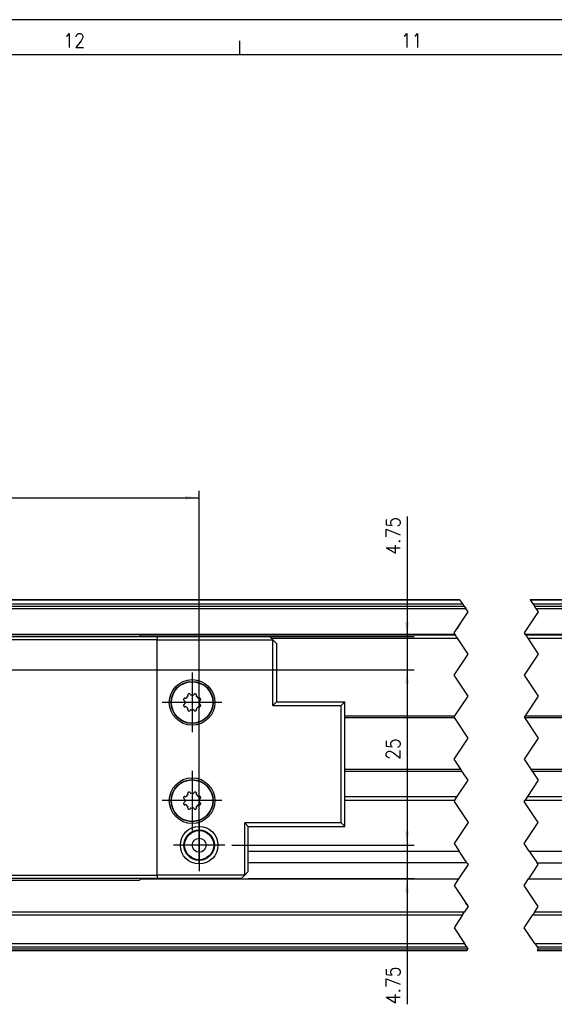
# Model space of a CAD drawing. Header units: inches. Extents: x -381 to 19228, y -418 to 176.
# Tile 8 of 37: x -105 to -29, y 35 to 176. Entities that reach past the tile are written whole.
import ezdxf

# ---------------------------------------------------------------- set-up
doc = ezdxf.new("R2010")
doc.units = ezdxf.units.IN
doc.linetypes.add('DOT_CENTER', pattern=[14, 12, -1, 0, -1])
doc.layers.add('1', color=7, linetype='Continuous')
doc.styles.add('CONVERTER_12', font='txt.shx', dxfattribs={"width": 0.9})
doc.dimstyles.new('ME10_DIM_36', dxfattribs={"dimtxt": 2, "dimasz": 2, "dimexe": 1, "dimexo": 1, "dimgap": 1, "dimtad": 1, "dimdsep": 46, "dimtxsty": 'CONVERTER_12', "dimsah": 1, "dimcen": 0.09, "dimclrd": 2, "dimclre": 2, "dimclrt": 2, "dimadec": 0, "dimazin": 0, "dimtfac": 1, "dimtdec": 4, "dimtix": 1, "dimtmove": 0, "dimatfit": 3, "dimfxl": 1, "dimtolj": 1, "dimtzin": 0, "dimarcsym": 0})
doc.dimstyles.new('ME10_DIM_37', dxfattribs={"dimtxt": 2, "dimasz": 2, "dimexe": 1, "dimexo": 1, "dimgap": 1, "dimtad": 1, "dimdsep": 46, "dimtxsty": 'CONVERTER_12', "dimsah": 1, "dimcen": 0.09, "dimclrd": 2, "dimclre": 2, "dimclrt": 2, "dimadec": 0, "dimazin": 0, "dimtfac": 1, "dimtdec": 4, "dimtix": 1, "dimtmove": 0, "dimatfit": 3, "dimfxl": 1, "dimtolj": 1, "dimtzin": 0, "dimarcsym": 0})
doc.dimstyles.new('ME10_DIM_38', dxfattribs={"dimtxt": 2, "dimasz": 2, "dimexe": 1, "dimexo": 1, "dimgap": 1, "dimtad": 1, "dimdsep": 46, "dimtxsty": 'CONVERTER_12', "dimsah": 1, "dimcen": 0.09, "dimclrd": 2, "dimclre": 2, "dimclrt": 2, "dimadec": 0, "dimazin": 0, "dimtfac": 1, "dimtdec": 4, "dimtix": 1, "dimtmove": 0, "dimatfit": 3, "dimfxl": 1, "dimtolj": 1, "dimtzin": 0, "dimarcsym": 0})
doc.dimstyles.new('ME10_DIM_39', dxfattribs={"dimtxt": 2, "dimasz": 2, "dimexe": 1, "dimexo": 1, "dimgap": 1, "dimtad": 1, "dimdsep": 46, "dimtxsty": 'CONVERTER_12', "dimsah": 1, "dimcen": 0.09, "dimclrd": 2, "dimclre": 2, "dimclrt": 2, "dimadec": 0, "dimazin": 0, "dimtfac": 1, "dimtdec": 4, "dimtix": 1, "dimtmove": 0, "dimatfit": 3, "dimfxl": 1, "dimtolj": 1, "dimtzin": 0, "dimarcsym": 0})

# ---------------------------------------------------------------- blocks, each defined once
blk = doc.blocks.new('CABEZA__75', base_point=(-162.2405752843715, 52.97385732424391))
at = {"color": 7, "linetype": 'Continuous'}
for p, q in [((-149.239498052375, 87.72385732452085), (-85.24057528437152, 87.72385732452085)), ((-85.24057528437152, 87.22385732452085), (-149.239498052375, 87.22385732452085)), ((-87.73842082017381, 87.97385732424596), (-106.7384208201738, 87.97385732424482)), ((-87.48842082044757, 87.72385732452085), (-87.73842082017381, 87.97385732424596)), ((-85.24057528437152, 87.72385732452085), (-85.24057528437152, 87.22385732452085)), ((-85.24057528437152, 87.72385732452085), (-69.23773089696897, 87.72385732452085)), ((-85.24057528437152, 87.22385732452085), (-68.73773089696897, 87.22385732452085)), ((-85.24057528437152, 53.72385732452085), (-85.24057528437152, 87.22385732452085)), ((-69.23773089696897, 87.72385732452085), (-68.73773089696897, 87.22385732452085)), ((-68.23773089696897, 86.72385732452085), (-68.73773089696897, 87.22385732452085)), ((-68.73773089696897, 77.90670171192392), (-68.73773089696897, 87.22385732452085)), ((-68.23773089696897, 86.72385732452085), (-68.23773089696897, 78.40670171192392)), ((-81.46207194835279, 78.75583706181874), (-81.46280437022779, 78.73932705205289)), ((-81.46280437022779, 78.73932705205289), (-81.46133952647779, 78.71712551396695)), ((-81.45276480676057, 78.79353440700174), (-81.46207194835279, 78.75583706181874)), ((-81.46133952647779, 78.71712551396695), (-81.45523601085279, 78.69207058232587)), ((-81.45523601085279, 78.69207058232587), (-81.45157390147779, 78.68193874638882)), ((-81.45157390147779, 78.68193874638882), (-81.44498210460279, 78.66846523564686)), ((-81.44498210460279, 78.66846523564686), (-81.3934917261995, 78.61283218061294)), ((-81.41641765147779, 78.87310085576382), (-81.4298345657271, 78.84889290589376)), ((-81.39867835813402, 78.89437789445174), (-81.41641765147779, 78.87310085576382)), ((-81.36881022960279, 78.91751919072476), (-81.39867835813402, 78.89437789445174)), ((-81.30902882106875, 78.55902337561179), (-81.3934917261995, 78.61283218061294)), ((-81.35001140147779, 78.92688808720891), (-81.36881022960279, 78.91751919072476)), ((-81.33438640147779, 78.93241176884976), (-81.35001140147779, 78.92688808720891)), ((-81.26014639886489, 78.93475627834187), (-81.33438640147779, 78.93241176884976)), ((-81.26014639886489, 78.93475627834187), (-81.16237353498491, 78.91308055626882)), ((-81.16237353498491, 78.91308055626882), (-81.0905572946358, 78.94032352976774)), ((-80.85704148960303, 79.17383933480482), (-80.82999187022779, 79.21422634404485)), ((-80.84854655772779, 79.41925869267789), (-80.8514742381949, 79.34342843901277)), ((-80.82979851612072, 79.24565557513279), (-80.8514742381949, 79.34342843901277)), ((-80.83902507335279, 79.44312343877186), (-80.84854655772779, 79.41925869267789)), ((-80.82559733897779, 79.4650808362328), (-80.83902507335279, 79.44312343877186)), ((-80.82999187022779, 79.21422634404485), (-80.82813923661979, 79.23050480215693)), ((-80.82813923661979, 79.23050480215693), (-80.82979851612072, 79.24565557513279)), ((-80.81119304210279, 79.48195705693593), (-80.82559733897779, 79.4650808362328)), ((-80.79874187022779, 79.49297390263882), (-80.81119304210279, 79.48195705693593)), ((-80.76561086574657, 79.5131166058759), (-80.79874187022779, 79.49297390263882)), ((-80.68350749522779, 79.54363308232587), (-80.71025236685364, 79.53604684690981)), ((-80.65605885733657, 79.54617882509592), (-80.68350749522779, 79.54363308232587)), ((-80.61856608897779, 79.5414205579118), (-80.65605885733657, 79.54617882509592)), ((-80.59879069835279, 79.53476772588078), (-80.61856608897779, 79.5414205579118)), ((-80.58365397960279, 79.52753505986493), (-80.59879069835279, 79.53476772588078)), ((-80.52955014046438, 79.47677376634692), (-80.58365397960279, 79.52753505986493)), ((-80.52955014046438, 79.47677376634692), (-80.47574133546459, 79.39231086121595)), ((-80.47574133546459, 79.39231086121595), (-80.40569589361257, 79.36079280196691)), ((-80.07545467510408, 79.36079280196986), (-80.00540923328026, 79.39231086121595)), ((-80.00540923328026, 79.39231086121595), (-79.95160042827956, 79.47677376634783)), ((-79.89590983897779, 79.52837429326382), (-79.95160042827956, 79.47677376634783)), ((-79.88248210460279, 79.53475246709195), (-79.89590983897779, 79.52837429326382)), ((-79.87247233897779, 79.5385366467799), (-79.88248210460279, 79.53475246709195)), ((-79.84732585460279, 79.54451809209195), (-79.87247233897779, 79.5385366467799)), ((-79.82510905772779, 79.54618130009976), (-79.84732585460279, 79.54451809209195)), ((-79.80850749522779, 79.54526577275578), (-79.82510905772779, 79.54618130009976)), ((-79.77089820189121, 79.53604684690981), (-79.80850749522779, 79.54526577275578)), ((-79.69131999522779, 79.49964199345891), (-79.71553970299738, 79.5131166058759)), ((-79.67005471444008, 79.4819603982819), (-79.69131999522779, 79.49964199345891)), ((-79.64688640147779, 79.45209560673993), (-79.67005471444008, 79.4819603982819)), ((-79.65135205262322, 79.24565557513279), (-79.65301133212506, 79.23050480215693)), ((-79.65301133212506, 79.23050480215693), (-79.65103679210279, 79.21422634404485)), ((-79.62967633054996, 79.34342843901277), (-79.65135205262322, 79.24565557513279)), ((-79.65103679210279, 79.21422634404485), (-79.62410907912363, 79.17383933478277)), ((-79.63760905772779, 79.43332729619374), (-79.64688640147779, 79.45209560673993)), ((-79.63199382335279, 79.41756496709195), (-79.63760905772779, 79.43332729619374)), ((-79.62967633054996, 79.34342843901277), (-79.63199382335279, 79.41756496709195)), ((-79.39059327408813, 78.94032352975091), (-79.31877703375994, 78.91308055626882)), ((-79.31877703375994, 78.91308055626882), (-79.22100416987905, 78.93475627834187)), ((-79.14517741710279, 78.93190822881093), (-79.22100416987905, 78.93475627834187)), ((-79.08765884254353, 78.6128321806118), (-79.1721217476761, 78.55902337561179)), ((-79.12125163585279, 78.92240200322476), (-79.14517741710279, 78.93190822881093)), ((-79.09927897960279, 78.90891323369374), (-79.12125163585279, 78.92240200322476)), ((-79.08243327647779, 78.89438686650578), (-79.09927897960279, 78.90891323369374)), ((-79.08765884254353, 78.6128321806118), (-79.03677897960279, 78.6669088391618)), ((-79.07144694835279, 78.8820730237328), (-79.08243327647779, 78.89438686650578)), ((-79.05131600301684, 78.84889290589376), (-79.07144694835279, 78.8820730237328)), ((-79.03677897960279, 78.6669088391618), (-79.02969890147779, 78.68196926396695)), ((-79.02969890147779, 78.68196926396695), (-79.02310710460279, 78.7018667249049)), ((-79.02090983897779, 78.76688442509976), (-79.02838576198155, 78.79353440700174)), ((-79.02310710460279, 78.7018667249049), (-79.01825378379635, 78.73934089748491)), ((-79.01825378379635, 78.73934089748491), (-79.02090983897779, 78.76688442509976)), ((-81.45816569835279, 77.94585476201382), (-81.46289678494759, 77.90837375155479)), ((-81.46289678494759, 77.90837375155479), (-81.46036296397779, 77.8808218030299)), ((-81.46036296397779, 77.8808218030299), (-81.45276480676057, 77.85418024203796)), ((-81.45157390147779, 77.96575222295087), (-81.45816569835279, 77.94585476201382)), ((-81.44424968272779, 77.98079738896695), (-81.45157390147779, 77.96575222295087)), ((-81.3934917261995, 78.0348824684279), (-81.44424968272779, 77.98079738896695)), ((-81.4298345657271, 77.79882174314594), (-81.40958171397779, 77.76564846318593)), ((-81.40958171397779, 77.76564846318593), (-81.39859538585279, 77.7533346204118)), ((-81.39859538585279, 77.7533346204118), (-81.38174968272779, 77.73879299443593)), ((-81.3934917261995, 78.0348824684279), (-81.30902882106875, 78.08869127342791)), ((-81.38174968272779, 77.73879299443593), (-81.35977702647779, 77.72531948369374)), ((-81.35977702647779, 77.72531948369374), (-81.33609538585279, 77.7158132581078)), ((-81.33609538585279, 77.7158132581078), (-81.2601463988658, 77.71295837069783)), ((-81.27663979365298, 78.49998597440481), (-81.30902882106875, 78.55902337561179)), ((-81.30902882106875, 78.08869127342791), (-81.27663979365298, 78.14772867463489)), ((-81.27751076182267, 78.48897793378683), (-81.27663979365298, 78.49998597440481)), ((-81.27663979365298, 78.14772867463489), (-81.27751076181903, 78.15873671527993)), ((-81.16237353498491, 77.73463409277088), (-81.2601463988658, 77.71295837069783)), ((-81.09055729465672, 77.70739111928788), (-81.16237353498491, 77.73463409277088)), ((-80.82999187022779, 77.43347988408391), (-80.85704148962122, 77.47387531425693)), ((-80.8514742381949, 77.30428621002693), (-80.82979851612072, 77.40205907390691)), ((-80.8514742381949, 77.30428621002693), (-80.84903483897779, 77.23015651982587)), ((-80.84903483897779, 77.23015651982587), (-80.84366374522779, 77.21439419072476)), ((-80.84366374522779, 77.21439419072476), (-80.83414226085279, 77.19561062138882)), ((-80.83414226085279, 77.19561062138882), (-80.81109585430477, 77.1657542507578)), ((-80.82813923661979, 77.41720984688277), (-80.82999187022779, 77.43347988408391)), ((-80.82979851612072, 77.40205907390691), (-80.82813923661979, 77.41720984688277)), ((-80.47574133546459, 77.25540378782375), (-80.52955014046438, 77.17094088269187)), ((-80.40569589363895, 77.28692184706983), (-80.47574133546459, 77.25540378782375)), ((-80.00540923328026, 77.25540378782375), (-80.07545467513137, 77.28692184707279)), ((-79.95160042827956, 77.17094088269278), (-80.00540923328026, 77.25540378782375)), ((-79.67007976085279, 77.1657644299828), (-79.65543132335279, 77.18264065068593)), ((-79.65543132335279, 77.18264065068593), (-79.64200358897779, 77.2045827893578)), ((-79.65103679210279, 77.43347988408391), (-79.65301133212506, 77.41720984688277)), ((-79.65301133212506, 77.41720984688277), (-79.65135205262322, 77.40205907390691)), ((-79.65135205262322, 77.40205907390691), (-79.62967633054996, 77.30428621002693)), ((-79.62410907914, 77.47387531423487), (-79.65103679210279, 77.43347988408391)), ((-79.64200358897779, 77.2045827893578), (-79.63248210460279, 77.22844753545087)), ((-79.63248210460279, 77.22844753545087), (-79.62967633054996, 77.30428621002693)), ((-79.31877703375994, 77.73463409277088), (-79.39059327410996, 77.70739111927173)), ((-79.22100416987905, 77.71295837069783), (-79.31877703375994, 77.73463409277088)), ((-79.22100416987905, 77.71295837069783), (-79.14688640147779, 77.71530971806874)), ((-79.1721217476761, 78.55902337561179), (-79.20451077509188, 78.49998597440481)), ((-79.20451077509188, 78.49998597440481), (-79.203639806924, 78.48897793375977)), ((-79.20363980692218, 78.15873671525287), (-79.20451077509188, 78.14772867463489)), ((-79.20451077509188, 78.14772867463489), (-79.1721217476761, 78.08869127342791)), ((-79.1721217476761, 78.08869127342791), (-79.08765884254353, 78.03488246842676)), ((-79.14688640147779, 77.71530971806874), (-79.13101726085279, 77.72083339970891)), ((-79.13101726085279, 77.72083339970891), (-79.11221843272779, 77.73020229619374)), ((-79.11221843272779, 77.73020229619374), (-79.08247221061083, 77.75333675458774)), ((-79.03604655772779, 77.9792409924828), (-79.08765884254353, 78.03488246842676)), ((-79.08247221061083, 77.75333675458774), (-79.06485515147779, 77.7746206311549)), ((-79.06485515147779, 77.7746206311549), (-79.05131600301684, 77.79882174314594)), ((-79.02969890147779, 77.9657827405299), (-79.03604655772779, 77.9792409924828)), ((-79.02579265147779, 77.95565090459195), (-79.02969890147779, 77.9657827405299)), ((-79.02838576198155, 77.85418024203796), (-79.01920085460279, 77.89188442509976)), ((-79.01993327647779, 77.93059597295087), (-79.02579265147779, 77.95565090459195)), ((-79.01822429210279, 77.90837917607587), (-79.01993327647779, 77.93059597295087)), ((-79.01920085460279, 77.89188442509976), (-79.01822429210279, 77.90837917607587)), ((-68.23773089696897, 78.40670171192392), (-68.73773089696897, 77.90670171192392)), ((-68.73773089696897, 77.90670171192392), (-58.99272974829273, 77.90670171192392)), ((-68.23773089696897, 78.40670171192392), (-58.49272974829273, 78.40670171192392)), ((-58.49272974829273, 78.40670171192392), (-58.99272974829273, 77.90670171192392)), ((-58.99272974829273, 61.14101293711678), (-58.99272974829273, 77.90670171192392)), ((-58.49272974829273, 60.64101293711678), (-58.49272974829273, 78.40670171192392)), ((-80.81109585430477, 77.1657542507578), (-80.78970866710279, 77.14807949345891)), ((-80.78970866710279, 77.14807949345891), (-80.76561086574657, 77.1345980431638)), ((-80.71025236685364, 77.11166780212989), (-80.67252116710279, 77.10244045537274)), ((-80.67252116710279, 77.10244045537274), (-80.65616374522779, 77.10154018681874)), ((-80.65616374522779, 77.10154018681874), (-80.63394694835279, 77.1031881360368)), ((-80.63394694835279, 77.1031881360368), (-80.60880046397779, 77.10918484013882)), ((-80.60880046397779, 77.10918484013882), (-80.59854655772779, 77.1129537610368)), ((-80.59854655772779, 77.1129537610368), (-80.58511882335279, 77.11933193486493)), ((-80.58511882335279, 77.11933193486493), (-80.52955014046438, 77.17094088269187)), ((-79.95160042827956, 77.17094088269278), (-79.89761882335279, 77.12018642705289)), ((-79.89761882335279, 77.12018642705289), (-79.88248210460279, 77.11293850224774)), ((-79.88248210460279, 77.11293850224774), (-79.86246257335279, 77.10628567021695)), ((-79.86246257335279, 77.10628567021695), (-79.82509171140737, 77.10153582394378)), ((-79.82509171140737, 77.10153582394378), (-79.79752116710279, 77.10408840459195)), ((-79.79752116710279, 77.10408840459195), (-79.77089820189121, 77.11166780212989)), ((-79.71553970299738, 77.1345980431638), (-79.68228679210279, 77.15473232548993)), ((-79.68228679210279, 77.15473232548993), (-79.67007976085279, 77.1657644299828)), ((-81.46207194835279, 64.7558365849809), (-81.46280437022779, 64.73932657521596)), ((-81.46280437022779, 64.73932657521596), (-81.46133952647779, 64.71712503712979)), ((-81.45276480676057, 64.79353440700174), (-81.46207194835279, 64.7558365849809)), ((-81.46133952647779, 64.71712503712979), (-81.45523601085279, 64.69207010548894)), ((-81.45523601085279, 64.69207010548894), (-81.45157390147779, 64.68193826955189)), ((-81.45157390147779, 64.68193826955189), (-81.44498210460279, 64.66846475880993)), ((-81.44498210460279, 64.66846475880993), (-81.39349172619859, 64.61283218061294)), ((-81.41641765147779, 64.87310037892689), (-81.4298345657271, 64.84889290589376)), ((-81.39867835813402, 64.89437789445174), (-81.41641765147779, 64.87310037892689)), ((-81.36881022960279, 64.91751871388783), (-81.39867835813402, 64.89437789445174)), ((-81.30902882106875, 64.55902337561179), (-81.39349172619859, 64.61283218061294)), ((-81.35001140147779, 64.92688761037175), (-81.36881022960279, 64.91751871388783)), ((-81.33438640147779, 64.93241129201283), (-81.35001140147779, 64.92688761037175)), ((-81.26014639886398, 64.93475627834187), (-81.33438640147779, 64.93241129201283)), ((-81.27663979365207, 64.49998597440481), (-81.30902882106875, 64.55902337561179)), ((-81.26014639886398, 64.93475627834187), (-81.162373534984, 64.91308055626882)), ((-81.162373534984, 64.91308055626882), (-81.09055729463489, 64.94032352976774)), ((-80.85704148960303, 65.17383933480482), (-80.82999187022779, 65.21422586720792)), ((-80.84854655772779, 65.41925821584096), (-80.8514742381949, 65.34342843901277)), ((-80.82979851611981, 65.24565557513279), (-80.8514742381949, 65.34342843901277)), ((-80.83902507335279, 65.44312296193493), (-80.84854655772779, 65.41925821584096)), ((-80.82559733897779, 65.46508035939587), (-80.83902507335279, 65.44312296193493)), ((-80.82999187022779, 65.21422586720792), (-80.82813923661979, 65.23050480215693)), ((-80.82813923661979, 65.23050480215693), (-80.82979851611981, 65.24565557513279)), ((-80.81119304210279, 65.48195658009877), (-80.82559733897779, 65.46508035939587)), ((-80.79874187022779, 65.49297342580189), (-80.81119304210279, 65.48195658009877)), ((-80.76561086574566, 65.5131166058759), (-80.79874187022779, 65.49297342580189)), ((-80.68350749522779, 65.54363260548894), (-80.71025236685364, 65.53604684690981)), ((-80.65605885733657, 65.54617882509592), (-80.68350749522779, 65.54363260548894)), ((-80.61856608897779, 65.54142008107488), (-80.65605885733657, 65.54617882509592)), ((-80.59879069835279, 65.53476724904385), (-80.61856608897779, 65.54142008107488)), ((-80.58365397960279, 65.52753458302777), (-80.59879069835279, 65.53476724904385)), ((-80.52955014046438, 65.47677376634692), (-80.58365397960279, 65.52753458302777)), ((-80.52955014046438, 65.47677376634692), (-80.47574133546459, 65.39231086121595)), ((-80.47574133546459, 65.39231086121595), (-80.40569589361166, 65.36079280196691)), ((-80.07545467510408, 65.36079280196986), (-80.00540923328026, 65.39231086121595)), ((-80.00540923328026, 65.39231086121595), (-79.95160042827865, 65.47677376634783)), ((-79.89590983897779, 65.52837381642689), (-79.95160042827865, 65.47677376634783)), ((-79.88248210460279, 65.53475199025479), (-79.89590983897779, 65.52837381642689)), ((-79.87247233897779, 65.53853616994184), (-79.88248210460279, 65.53475199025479)), ((-79.84732585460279, 65.54451761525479), (-79.87247233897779, 65.53853616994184)), ((-79.82510905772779, 65.54618082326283), (-79.84732585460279, 65.54451761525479)), ((-79.80850749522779, 65.54526529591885), (-79.82510905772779, 65.54618082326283)), ((-79.7708982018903, 65.53604684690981), (-79.80850749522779, 65.54526529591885)), ((-79.69131999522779, 65.49964151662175), (-79.71553970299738, 65.5131166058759)), ((-79.67005471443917, 65.4819603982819), (-79.69131999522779, 65.49964151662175)), ((-79.64688640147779, 65.45209512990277), (-79.67005471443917, 65.4819603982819)), ((-79.65135205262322, 65.24565557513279), (-79.65301133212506, 65.23050480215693)), ((-79.65301133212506, 65.23050480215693), (-79.65103679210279, 65.21422586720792)), ((-79.62967633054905, 65.34342843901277), (-79.65135205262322, 65.24565557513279)), ((-79.65103679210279, 65.21422586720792), (-79.62410907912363, 65.17383933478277)), ((-79.63760905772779, 65.4333268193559), (-79.64688640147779, 65.45209512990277)), ((-79.63199382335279, 65.41756449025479), (-79.63760905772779, 65.4333268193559)), ((-79.62967633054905, 65.34342843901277), (-79.63199382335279, 65.41756449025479)), ((-79.39059327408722, 64.94032352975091), (-79.31877703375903, 64.91308055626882)), ((-79.31877703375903, 64.91308055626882), (-79.22100416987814, 64.93475627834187)), ((-79.14517741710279, 64.93190775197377), (-79.22100416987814, 64.93475627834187)), ((-79.17212174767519, 64.55902337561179), (-79.20451077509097, 64.49998597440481)), ((-79.08765884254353, 64.6128321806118), (-79.17212174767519, 64.55902337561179)), ((-79.12125163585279, 64.92240152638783), (-79.14517741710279, 64.93190775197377)), ((-79.09927897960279, 64.9089127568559), (-79.12125163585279, 64.92240152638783)), ((-79.08243327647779, 64.89438638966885), (-79.09927897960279, 64.9089127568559)), ((-79.08765884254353, 64.6128321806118), (-79.03677897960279, 64.66690836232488)), ((-79.07144694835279, 64.88207254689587), (-79.08243327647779, 64.89438638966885)), ((-79.05131600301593, 64.84889290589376), (-79.07144694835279, 64.88207254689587)), ((-79.03677897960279, 64.66690836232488), (-79.02969890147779, 64.68196878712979)), ((-79.02969890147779, 64.68196878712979), (-79.02310710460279, 64.70186624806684)), ((-79.02090983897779, 64.76688394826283), (-79.02838576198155, 64.79353440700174)), ((-79.02310710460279, 64.70186624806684), (-79.01825378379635, 64.73934089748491)), ((-79.01825378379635, 64.73934089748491), (-79.02090983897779, 64.76688394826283)), ((-81.45816569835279, 63.94585428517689), (-81.46289678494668, 63.90837375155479)), ((-81.46289678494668, 63.90837375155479), (-81.46036296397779, 63.88082132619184)), ((-81.46036296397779, 63.88082132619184), (-81.45276480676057, 63.85418024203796)), ((-81.45157390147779, 63.96575174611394), (-81.45816569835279, 63.94585428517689)), ((-81.44424968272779, 63.98079691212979), (-81.45157390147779, 63.96575174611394)), ((-81.39349172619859, 64.0348824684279), (-81.44424968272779, 63.98079691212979)), ((-81.4298345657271, 63.79882174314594), (-81.40958171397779, 63.76564798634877)), ((-81.40958171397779, 63.76564798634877), (-81.39859538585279, 63.75333414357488)), ((-81.39859538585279, 63.75333414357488), (-81.38174968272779, 63.73879251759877)), ((-81.39349172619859, 64.0348824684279), (-81.30902882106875, 64.08869127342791)), ((-81.38174968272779, 63.73879251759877), (-81.35977702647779, 63.7253190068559)), ((-81.35977702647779, 63.7253190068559), (-81.33609538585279, 63.71581278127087)), ((-81.33609538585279, 63.71581278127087), (-81.2601463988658, 63.71295837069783)), ((-81.30902882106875, 64.08869127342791), (-81.27663979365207, 64.14772867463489)), ((-81.27751076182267, 64.48897793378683), (-81.27663979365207, 64.49998597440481)), ((-81.27663979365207, 64.14772867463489), (-81.27751076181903, 64.15873671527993)), ((-81.162373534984, 63.73463409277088), (-81.2601463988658, 63.71295837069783)), ((-81.09055729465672, 63.70739111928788), (-81.162373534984, 63.73463409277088)), ((-80.82999187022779, 63.43347940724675), (-80.85704148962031, 63.47387531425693)), ((-80.85147423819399, 63.30428621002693), (-80.82979851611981, 63.40205907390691)), ((-80.85147423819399, 63.30428621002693), (-80.84903483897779, 63.23015604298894)), ((-80.84903483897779, 63.23015604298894), (-80.84366374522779, 63.21439371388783)), ((-80.84366374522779, 63.21439371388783), (-80.83414226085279, 63.19561014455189)), ((-80.83414226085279, 63.19561014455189), (-80.81109585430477, 63.1657542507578)), ((-80.82813923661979, 63.41720984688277), (-80.82999187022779, 63.43347940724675)), ((-80.82979851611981, 63.40205907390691), (-80.82813923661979, 63.41720984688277)), ((-80.81109585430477, 63.1657542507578), (-80.78970866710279, 63.14807901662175)), ((-80.78970866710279, 63.14807901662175), (-80.76561086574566, 63.13459804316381)), ((-80.58511882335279, 63.11933145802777), (-80.52955014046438, 63.17094088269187)), ((-80.47574133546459, 63.25540378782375), (-80.52955014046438, 63.17094088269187)), ((-80.40569589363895, 63.28692184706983), (-80.47574133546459, 63.25540378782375)), ((-80.00540923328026, 63.25540378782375), (-80.07545467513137, 63.28692184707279)), ((-79.95160042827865, 63.17094088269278), (-80.00540923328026, 63.25540378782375)), ((-79.95160042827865, 63.17094088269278), (-79.89761882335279, 63.12018595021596)), ((-79.71553970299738, 63.13459804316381), (-79.68228679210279, 63.15473184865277)), ((-79.68228679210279, 63.15473184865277), (-79.67007976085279, 63.16576395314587)), ((-79.67007976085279, 63.16576395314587), (-79.65543132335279, 63.18264017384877)), ((-79.65543132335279, 63.18264017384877), (-79.64200358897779, 63.20458231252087)), ((-79.65103679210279, 63.43347940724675), (-79.65301133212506, 63.41720984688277)), ((-79.65301133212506, 63.41720984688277), (-79.65135205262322, 63.40205907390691)), ((-79.65135205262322, 63.40205907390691), (-79.62967633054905, 63.30428621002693)), ((-79.62410907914, 63.47387531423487), (-79.65103679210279, 63.43347940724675)), ((-79.64200358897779, 63.20458231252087), (-79.63248210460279, 63.22844705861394)), ((-79.63248210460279, 63.22844705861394), (-79.62967633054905, 63.30428621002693)), ((-79.31877703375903, 63.73463409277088), (-79.39059327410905, 63.70739111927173)), ((-79.22100416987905, 63.71295837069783), (-79.31877703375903, 63.73463409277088)), ((-79.22100416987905, 63.71295837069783), (-79.14688640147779, 63.7153092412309)), ((-79.20451077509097, 64.49998597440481), (-79.203639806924, 64.48897793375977)), ((-79.20363980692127, 64.15873671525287), (-79.20451077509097, 64.14772867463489)), ((-79.20451077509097, 64.14772867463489), (-79.17212174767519, 64.08869127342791)), ((-79.17212174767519, 64.08869127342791), (-79.08765884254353, 64.03488246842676)), ((-79.14688640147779, 63.7153092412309), (-79.13101726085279, 63.72083292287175)), ((-79.13101726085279, 63.72083292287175), (-79.11221843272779, 63.7302018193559)), ((-79.11221843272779, 63.7302018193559), (-79.08247221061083, 63.75333675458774)), ((-79.03604655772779, 63.97924051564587), (-79.08765884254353, 64.03488246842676)), ((-79.08247221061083, 63.75333675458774), (-79.06485515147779, 63.77462015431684)), ((-79.06485515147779, 63.77462015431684), (-79.05131600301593, 63.79882174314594)), ((-79.02969890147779, 63.96578226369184), (-79.03604655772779, 63.97924051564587)), ((-79.02579265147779, 63.95565042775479), (-79.02969890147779, 63.96578226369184)), ((-79.02838576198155, 63.85418024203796), (-79.01920085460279, 63.89188394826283)), ((-79.01993327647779, 63.93059549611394), (-79.02579265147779, 63.95565042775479)), ((-79.01822429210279, 63.90837869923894), (-79.01993327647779, 63.93059549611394)), ((-79.01920085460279, 63.89188394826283), (-79.01822429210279, 63.90837869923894)), ((-80.71025236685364, 63.11166780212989), (-80.67252116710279, 63.10243997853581)), ((-80.67252116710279, 63.10243997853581), (-80.65616374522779, 63.1015397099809)), ((-80.65616374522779, 63.1015397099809), (-80.63394694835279, 63.10318765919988)), ((-80.63394694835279, 63.10318765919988), (-80.60880046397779, 63.10918436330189)), ((-80.60880046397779, 63.10918436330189), (-80.59854655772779, 63.11295328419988)), ((-80.59854655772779, 63.11295328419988), (-80.58511882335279, 63.11933145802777)), ((-79.89761882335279, 63.12018595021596), (-79.88248210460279, 63.11293802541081)), ((-79.88248210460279, 63.11293802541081), (-79.86246257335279, 63.10628519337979)), ((-79.86246257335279, 63.10628519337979), (-79.82509171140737, 63.10153582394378)), ((-79.82509171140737, 63.10153582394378), (-79.79752116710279, 63.10408792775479)), ((-79.79752116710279, 63.10408792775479), (-79.7708982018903, 63.11166780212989)), ((-72.74057528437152, 53.72385732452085), (-72.74057528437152, 61.14101293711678)), ((-72.74057528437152, 61.14101293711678), (-72.24057528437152, 60.64101293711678)), ((-58.99272974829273, 61.14101293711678), (-72.74057528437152, 61.14101293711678)), ((-72.24057528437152, 54.22385732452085), (-72.24057528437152, 60.64101293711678)), ((-72.238420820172, 54.47385732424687), (-72.24057528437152, 60.64101293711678)), ((-72.24057528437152, 60.64101293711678), (-58.49272974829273, 60.64101293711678)), ((-58.49272974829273, 60.64101293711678), (-58.99272974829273, 61.14101293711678)), ((-149.239498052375, 53.72385732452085), (-85.24057528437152, 53.72385732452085)), ((-85.24057528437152, 53.72385732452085), (-85.24057528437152, 53.22385732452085)), ((-72.74057528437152, 53.72385732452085), (-85.24057528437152, 53.72385732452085)), ((-72.74057528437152, 53.72385732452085), (-73.24057528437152, 53.22385732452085)), ((-72.74057528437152, 53.72385732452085), (-72.24057528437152, 54.22385732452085)), ((-85.24057528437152, 53.22385732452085), (-149.239498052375, 53.22385732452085)), ((-106.738420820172, 52.97385732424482), (-87.738420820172, 52.97385732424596)), ((-87.48842081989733, 53.22385732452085), (-87.738420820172, 52.97385732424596)), ((-73.24057528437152, 53.22385732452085), (-85.24057528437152, 53.22385732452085))]:
    blk.add_line(p, q, dxfattribs=at)
for centre, radius in [((-80.24057528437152, 78.32385732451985), 3.25), ((-80.24057528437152, 78.32385732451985), 3), ((-80.24057528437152, 78.32385732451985), 2.948945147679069), ((-80.24057528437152, 64.32385732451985), 3.25), ((-80.24057528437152, 64.32385732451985), 3), ((-80.24057528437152, 64.32385732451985), 2.948945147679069), ((-79.24057528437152, 57.97385732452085), 2.675000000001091), ((-79.24057528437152, 57.97385732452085), 2.171031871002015), ((-79.24057528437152, 57.97385732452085), 2.074999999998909), ((-79.24057528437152, 57.97385732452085), 1)]:
    blk.add_circle(centre, radius, dxfattribs=at)
for centre, radius, start, end in [((-80.2405752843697, 78.32385732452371), 1.29999999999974, 156.1794443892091, 158.8205556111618), ((-80.24057528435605, 78.32385732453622), 1.049999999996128, 125.9522396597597, 144.0477603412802), ((-80.24057528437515, 78.32385732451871), 1.300000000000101, 111.1794443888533, 113.82055561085), ((-80.24057528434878, 78.3238573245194), 1.049999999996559, 80.95223965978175, 99.04776034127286), ((-80.24057528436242, 78.32385732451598), 1.300000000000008, 66.1794443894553, 68.82055561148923), ((-80.24057528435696, 78.32385732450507), 1.049999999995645, 35.95223965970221, 54.04776034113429), ((-80.24057528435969, 78.32385732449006), 1.30000000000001, 21.17944439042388, 23.82055561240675), ((-80.2405752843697, 78.32385732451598), 1.299999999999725, 201.1794443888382, 203.8205556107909), ((-80.24057528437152, 78.32385732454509), 1.049999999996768, 170.9522396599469, 189.0477603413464), ((-80.2405752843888, 78.3238573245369), 1.049999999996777, 215.9522396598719, 234.0477603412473), ((-80.24057528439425, 78.3238573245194), 1.049999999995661, 260.952239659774, 279.0477603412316), ((-80.24057528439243, 78.32385732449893), 1.049999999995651, 305.9522396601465, 324.0477603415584), ((-80.24057528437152, 78.32385732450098), 1.049999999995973, 350.9522396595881, 9.04776034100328), ((-80.24057528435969, 78.32385732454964), 1.300000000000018, 336.1794443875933, 338.8205556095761), ((-80.24057528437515, 78.32385732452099), 1.300000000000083, 246.17944438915, 248.8205556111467), ((-80.24057528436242, 78.32385732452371), 1.300000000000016, 291.1794443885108, 293.8205556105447), ((-80.2405752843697, 64.32385732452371), 1.29999999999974, 156.1794443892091, 158.8205556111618), ((-80.24057528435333, 64.32385732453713), 1.049999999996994, 125.9522396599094, 144.0477603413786), ((-80.24057528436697, 64.32385732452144), 1.300000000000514, 111.1794443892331, 113.8205556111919), ((-80.24057528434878, 64.3238573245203), 1.049999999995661, 80.95223965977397, 99.04776034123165), ((-80.24057528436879, 64.32385732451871), 1.300000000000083, 66.17944438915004, 68.82055561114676), ((-80.24057528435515, 64.32385732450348), 1.049999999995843, 35.95223965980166, 54.04776034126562), ((-80.24057528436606, 64.32385732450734), 1.299999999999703, 21.17944438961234, 23.8205556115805), ((-80.2405752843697, 64.32385732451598), 1.299999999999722, 201.1794443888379, 203.8205556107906), ((-80.24057528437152, 64.32385732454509), 1.049999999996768, 170.9522396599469, 189.0477603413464), ((-80.2405752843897, 64.32385732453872), 1.049999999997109, 215.9522396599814, 234.0477603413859), ((-80.24057528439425, 64.3238573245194), 1.049999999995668, 260.952239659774, 279.0477603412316), ((-80.24057528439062, 64.32385732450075), 1.049999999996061, 305.9522396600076, 324.0477603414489), ((-80.24057528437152, 64.32385732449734), 1.049999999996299, 350.952239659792, 9.04776034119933), ((-80.24057528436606, 64.32385732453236), 1.299999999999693, 336.1794443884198, 338.8205556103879), ((-80.24057528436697, 64.32385732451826), 1.300000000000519, 246.179444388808, 248.8205556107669), ((-80.24057528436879, 64.32385732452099), 1.300000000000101, 291.1794443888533, 293.8205556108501)]:
    blk.add_arc(centre, radius, start, end, dxfattribs=at)
at = {"layer": '1', "color": 2, "linetype": 'DOT_CENTER'}
for p, q in [((-80.24057528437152, 82.57385732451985), (-80.24057528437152, 74.07385732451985)), ((-75.99057528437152, 78.32385732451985), (-84.49057528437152, 78.32385732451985)), ((-80.24057528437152, 68.57385732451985), (-80.24057528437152, 60.07385732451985)), ((-75.99057528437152, 64.32385732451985), (-84.49057528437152, 64.32385732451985)), ((-79.24057528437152, 61.64885732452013), (-79.24057528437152, 54.29885732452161)), ((-75.56557528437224, 57.97385732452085), (-82.91557528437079, 57.97385732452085))]:
    blk.add_line(p, q, dxfattribs=at)
blk = doc.blocks.new('Modulo_izq__K__1__76', base_point=(-228.7933707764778, 42.97385638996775))
at = {"color": 7, "linetype": 'Continuous'}
for p, q in [((-194.7384208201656, 92.97385732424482), (-42.08377512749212, 92.97385732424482)), ((-194.7384208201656, 92.95676947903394), (-42.07238323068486, 92.95676947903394)), ((-32.08377512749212, 92.97385732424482), (-10.73843249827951, 92.97385732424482)), ((-32.07238323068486, 92.95676947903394), (-10.7384189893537, 92.95676947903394)), ((-194.7384208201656, 92.3527723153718), (-41.66971845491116, 92.35277231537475)), ((-194.7384208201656, 92.02748019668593), (-41.45285703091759, 92.02748017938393)), ((-194.7384208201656, 91.70264670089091), (-41.23630137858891, 91.70264670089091)), ((-31.66971845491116, 92.35277231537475), (-10.73841235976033, 92.35277231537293)), ((-31.4528570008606, 92.02748013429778), (-10.73842845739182, 92.02748013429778)), ((-31.23630137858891, 91.70264670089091), (-10.73842808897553, 91.70264670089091)), ((-42.76215098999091, 87.99142111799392), (-187.2384246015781, 87.99142111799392)), ((-87.73844932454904, 87.97385732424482), (-42.75044179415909, 87.97385732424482)), ((-68.98765179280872, 87.47385732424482), (-42.41710846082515, 87.47385732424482)), ((-8.73842082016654, 87.99142111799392), (-32.76215098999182, 87.99142111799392)), ((-32.75044182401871, 87.97385736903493), (-8.73842082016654, 87.97385732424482)), ((-32.41710846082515, 87.47385732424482), (-8.73842082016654, 87.47385732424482)), ((-58.49284113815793, 76.40687002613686), (-42.79509895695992, 76.40687002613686)), ((-58.49283094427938, 76.15687046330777), (-42.87247233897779, 76.15687046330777)), ((-32.87245055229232, 76.1568704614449), (-8.73842082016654, 76.15687027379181)), ((-32.79509895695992, 76.40687002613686), (-8.73842082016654, 76.40687002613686)), ((-58.49283034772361, 68.7908446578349), (-41.96182780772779, 68.7908446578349)), ((-31.96182780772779, 68.7908446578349), (-8.73843913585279, 68.7908446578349)), ((-58.49283682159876, 68.54084462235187), (-41.79509999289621, 68.54084462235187)), ((-31.79509999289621, 68.54084462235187), (-8.73842082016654, 68.54084462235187)), ((-58.49290422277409, 64.91212667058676), (-42.45826119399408, 64.91212667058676)), ((-32.45826119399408, 64.91212667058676), (-8.73842082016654, 64.91212667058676)), ((-58.49283418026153, 64.4121271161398), (-42.79160372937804, 64.4121271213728)), ((-32.79160372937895, 64.41212712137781), (-8.73843913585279, 64.4121271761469)), ((-72.23834820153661, 57.14566568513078), (-42.19831403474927, 57.14566568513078)), ((-32.19831403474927, 57.14566568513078), (-8.73842082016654, 57.14566568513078)), ((-41.08620464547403, 55.47742138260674), (-72.23843898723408, 55.47742138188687)), ((-31.08620443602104, 55.47742137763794), (-8.73843913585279, 55.4774213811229)), ((-87.55191372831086, 53.16029722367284), (-42.2928141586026, 53.16029722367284)), ((-87.52084041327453, 53.19150753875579), (-42.27200728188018, 53.19150753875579)), ((-32.2928141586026, 53.16029722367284), (-8.73842082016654, 53.16029722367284)), ((-32.27200728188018, 53.19150753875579), (-8.73842082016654, 53.19150753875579)), ((-187.2383277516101, 48.47637599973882), (-41.4154284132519, 48.47637584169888)), ((-187.2383241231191, 48.04290367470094), (-41.70440985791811, 48.04290367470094)), ((-31.70440985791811, 48.04290367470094), (-8.78842082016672, 48.04290367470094)), ((-31.4154284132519, 48.47637584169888), (-8.78842082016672, 48.4763758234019)), ((-187.2384194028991, 43.97385638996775), (-41.41710783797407, 43.97385638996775)), ((-31.41710783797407, 43.97385638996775), (-8.78842082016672, 43.97385638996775)), ((-194.7384208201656, 43.47385638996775), (-41.08377450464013, 43.47385638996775)), ((-194.7384208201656, 43.22385638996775), (-40.91710804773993, 43.22385638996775)), ((-194.7384208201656, 42.97385638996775), (-41.08377471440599, 42.97385638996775)), ((-31.08377450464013, 43.47385638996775), (-8.78842082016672, 43.47385638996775)), ((-31.08377471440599, 42.97385638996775), (-8.78842082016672, 42.97385638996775)), ((-30.91710783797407, 43.22385638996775), (-8.78842082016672, 43.22385638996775))]:
    blk.add_line(p, q, dxfattribs=at)
at = {"color": 2, "linetype": 'DOT_CENTER'}
for p, q in [((-42.07238323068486, 92.95676947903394), (-42.08377512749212, 92.97385732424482)), ((-41.66971845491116, 92.35277231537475), (-42.07238323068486, 92.95676947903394)), ((-32.08377512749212, 92.97385732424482), (-32.07238323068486, 92.95676947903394)), ((-32.07238323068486, 92.95676947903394), (-31.66971845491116, 92.35277231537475)), ((-42.917107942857, 88.22385654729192), (-40.917107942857, 91.22385654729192)), ((-41.45285703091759, 92.02748017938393), (-41.66971845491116, 92.35277231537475)), ((-41.45285703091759, 92.02748017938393), (-41.23630137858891, 91.70264670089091)), ((-40.917107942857, 91.22385654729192), (-41.23630137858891, 91.70264670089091)), ((-30.917107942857, 91.22385654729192), (-32.917107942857, 88.22385654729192)), ((-31.66971845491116, 92.35277231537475), (-31.4528570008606, 92.02748013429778)), ((-31.23630137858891, 91.70264670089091), (-31.4528570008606, 92.02748013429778)), ((-31.23630137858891, 91.70264670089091), (-30.917107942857, 91.22385654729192)), ((-41.85049968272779, 89.82385502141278), (-41.86563640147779, 89.80098591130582)), ((-42.08853679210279, 89.46676883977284), (-42.52625837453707, 88.81013089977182)), ((-41.86563640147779, 89.80098591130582), (-41.91104655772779, 89.73282108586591)), ((-42.76215098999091, 87.99142111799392), (-42.917107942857, 88.22385654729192)), ((-42.76215098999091, 87.99142111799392), (-42.75044179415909, 87.97385732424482)), ((-42.41710846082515, 87.47385732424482), (-42.75044179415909, 87.97385732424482)), ((-40.917107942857, 85.22385654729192), (-42.41710846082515, 87.47385732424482)), ((-32.917107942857, 88.22385654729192), (-32.76215098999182, 87.99142111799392)), ((-32.75044182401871, 87.97385736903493), (-32.76215098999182, 87.99142111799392)), ((-32.75044182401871, 87.97385736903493), (-32.41710846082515, 87.47385732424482)), ((-32.41710846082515, 87.47385732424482), (-30.917107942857, 85.22385654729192)), ((-42.917107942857, 82.22385654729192), (-40.917107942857, 85.22385654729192)), ((-30.917107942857, 85.22385654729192), (-32.917107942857, 82.22385654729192)), ((-40.917107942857, 79.22385654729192), (-42.917107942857, 82.22385654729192)), ((-32.917107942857, 82.22385654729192), (-30.917107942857, 79.22385654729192)), ((-42.79509895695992, 76.40687002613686), (-40.917107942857, 79.22385654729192)), ((-30.917107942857, 79.22385654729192), (-32.79509895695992, 76.40687002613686)), ((-42.91710794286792, 76.22385654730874), (-42.79509895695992, 76.40687002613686)), ((-42.87247233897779, 76.15687046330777), (-42.91710794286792, 76.22385654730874)), ((-40.917107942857, 73.22385654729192), (-42.87247233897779, 76.15687046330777)), ((-32.79509895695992, 76.40687002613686), (-32.917107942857, 76.22385654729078)), ((-32.917107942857, 76.22385654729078), (-32.87245055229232, 76.1568704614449)), ((-32.87245055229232, 76.1568704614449), (-30.917107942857, 73.22385654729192)), ((-42.917107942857, 70.22385654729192), (-40.917107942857, 73.22385654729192)), ((-30.917107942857, 73.22385654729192), (-32.917107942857, 70.22385654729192)), ((-41.96182780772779, 68.7908446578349), (-42.917107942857, 70.22385654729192)), ((-32.917107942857, 70.22385654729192), (-31.96182780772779, 68.7908446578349)), ((-41.79509999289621, 68.54084462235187), (-41.96182780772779, 68.7908446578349)), ((-31.96182780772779, 68.7908446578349), (-31.79509999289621, 68.54084462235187)), ((-40.917107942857, 67.22385654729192), (-41.79509999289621, 68.54084462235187)), ((-31.79509999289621, 68.54084462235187), (-30.917107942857, 67.22385654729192)), ((-42.45826119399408, 64.91212667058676), (-40.917107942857, 67.22385654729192)), ((-30.917107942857, 67.22385654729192), (-32.45826119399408, 64.91212667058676)), ((-42.79160372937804, 64.4121271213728), (-42.45826119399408, 64.91212667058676)), ((-32.45826119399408, 64.91212667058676), (-32.79160372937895, 64.41212712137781)), ((-42.79160372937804, 64.4121271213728), (-42.91710794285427, 64.22385654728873)), ((-42.91710794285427, 64.22385654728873), (-40.91710794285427, 61.22385654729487)), ((-32.91710794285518, 64.22385654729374), (-32.79160372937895, 64.41212712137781)), ((-30.91710794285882, 61.22385654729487), (-32.91710794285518, 64.22385654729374)), ((-40.91710794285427, 61.22385654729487), (-42.91710794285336, 58.22385654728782)), ((-32.91710794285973, 58.22385654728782), (-30.91710794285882, 61.22385654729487)), ((-42.91710794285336, 58.22385654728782), (-42.19831403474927, 57.14566568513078)), ((-32.19831403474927, 57.14566568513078), (-32.91710794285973, 58.22385654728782)), ((-41.08620464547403, 55.47742138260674), (-42.19831403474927, 57.14566568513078)), ((-32.19831403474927, 57.14566568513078), (-31.08620443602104, 55.47742137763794)), ((-40.91710794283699, 55.22385654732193), (-42.27200728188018, 53.19150753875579)), ((-41.08620464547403, 55.47742138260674), (-41.01749187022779, 55.37438450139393)), ((-41.01749187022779, 55.37438450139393), (-40.91710794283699, 55.22385654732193)), ((-32.27200728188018, 53.19150753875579), (-30.91710794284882, 55.22385654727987)), ((-30.91710794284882, 55.22385654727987), (-31.08620443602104, 55.47742137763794)), ((-42.2928141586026, 53.16029722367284), (-42.917107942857, 52.22385654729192)), ((-42.917107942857, 52.22385654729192), (-40.917107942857, 49.22385654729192)), ((-42.2928141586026, 53.16029722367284), (-42.27200728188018, 53.19150753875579)), ((-32.917107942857, 52.22385654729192), (-32.2928141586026, 53.16029722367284)), ((-30.917107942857, 49.22385654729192), (-32.917107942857, 52.22385654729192)), ((-32.27200728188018, 53.19150753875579), (-32.2928141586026, 53.16029722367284)), ((-40.917107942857, 49.22385654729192), (-41.4154284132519, 48.47637584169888)), ((-41.28758052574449, 49.77950222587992), (-41.25870280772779, 49.73638592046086)), ((-41.25870280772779, 49.73638592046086), (-41.08145671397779, 49.47033367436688)), ((-41.08145671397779, 49.47033367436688), (-41.0539385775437, 49.42903930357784)), ((-41.0539385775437, 49.42903930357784), (-40.95303874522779, 49.27762661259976)), ((-40.95303874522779, 49.27762661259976), (-40.917107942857, 49.22385654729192)), ((-31.4154284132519, 48.47637584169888), (-30.917107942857, 49.22385654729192)), ((-41.70440985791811, 48.04290367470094), (-42.917107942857, 46.22385654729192)), ((-41.70440985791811, 48.04290367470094), (-41.4154284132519, 48.47637584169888)), ((-32.917107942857, 46.22385654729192), (-31.70440985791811, 48.04290367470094)), ((-31.4154284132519, 48.47637584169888), (-31.70440985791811, 48.04290367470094)), ((-42.917107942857, 46.22385654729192), (-41.41710783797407, 43.97385638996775)), ((-31.41710783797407, 43.97385638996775), (-32.917107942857, 46.22385654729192)), ((-41.08377450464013, 43.47385638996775), (-41.41710783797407, 43.97385638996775)), ((-31.41710783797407, 43.97385638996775), (-31.08377450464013, 43.47385638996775)), ((-40.91710804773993, 43.22385638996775), (-41.08377450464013, 43.47385638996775)), ((-41.08377471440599, 42.97385638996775), (-40.91710804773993, 43.22385638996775)), ((-31.08377450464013, 43.47385638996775), (-30.91710783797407, 43.22385638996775)), ((-30.91710783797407, 43.22385638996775), (-31.08377471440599, 42.97385638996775))]:
    blk.add_line(p, q, dxfattribs=at)
blk = doc.blocks.new('F-182__79', base_point=(-228.7933707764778, 42.97385638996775))
for name, p in [('Modulo_izq__K__1__76', (-228.7933707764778, 42.97385638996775)), ('CABEZA__75', (-162.2405752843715, 52.97385732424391))]:
    blk.add_blockref(name, p)
blk = doc.blocks.new('*D124')
at = {"layer": '1', "color": 2, "linetype": 'Continuous'}
for p, q in [((-155.2405752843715, 87.65287587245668), (-155.2405752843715, 108.4846173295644)), ((-79.24057528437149, 55.2988573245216), (-79.24057528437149, 108.4846173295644)), ((-155.2405752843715, 107.4846173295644), (-79.24057528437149, 107.4846173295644))]:
    blk.add_line(p, q, dxfattribs=at)
at = {"layer": '1', "color": 2}
for points in [[(-153.2405752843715, 107.7479223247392), (-153.2405752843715, 107.2213123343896), (-155.2405752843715, 107.4846173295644)], [(-81.24057528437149, 107.2213123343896), (-81.24057528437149, 107.7479223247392), (-79.24057528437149, 107.4846173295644)]]:
    blk.add_solid(points, dxfattribs=at)
at = {"layer": '1', "color": 2, "insert": (-117.0806546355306, 108.4846173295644), "char_height": 2, "attachment_point": 7, "rotation": 0.00013888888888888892, "line_spacing_factor": 0.60024009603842, "style": 'CONVERTER_12'}
blk.add_mtext('76', dxfattribs=at)
blk = doc.blocks.new('*D125')
at = {"layer": '1', "color": 2, "linetype": 'Continuous'}
for p, q in [((-49.61046332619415, 104.8158469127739), (-49.61046332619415, 87.72385732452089)), ((-160.2405752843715, 87.72385732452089), (-48.61046332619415, 87.72385732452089)), ((-49.61046332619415, 87.72385732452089), (-49.61046332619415, 82.97385732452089)), ((-150.5615567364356, 82.97385732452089), (-48.61046332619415, 82.97385732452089)), ((-49.61046332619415, 82.97385732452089), (-49.61046332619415, 78.97385732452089))]:
    blk.add_line(p, q, dxfattribs=at)
at = {"layer": '1', "color": 2}
for points in [[(-49.87376832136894, 89.72385732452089), (-49.34715833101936, 89.72385732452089), (-49.61046332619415, 87.72385732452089)], [(-49.34715833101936, 80.97385732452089), (-49.87376832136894, 80.97385732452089), (-49.61046332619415, 82.97385732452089)]]:
    blk.add_solid(points, dxfattribs=at)
at = {"layer": '1', "color": 2, "insert": (-50.61046332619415, 99.3658469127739), "char_height": 2, "attachment_point": 7, "rotation": 90, "line_spacing_factor": 0.60024009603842, "style": 'CONVERTER_12'}
blk.add_mtext('4.75', dxfattribs=at)
blk = doc.blocks.new('*D126')
at = {"layer": '1', "color": 2, "linetype": 'Continuous'}
for p, q in [((-150.5615567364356, 82.97385732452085), (-48.61046332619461, 82.97385732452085)), ((-49.61046332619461, 82.97385732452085), (-49.61046332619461, 57.97385732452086)), ((-74.56557528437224, 57.97385732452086), (-48.61046332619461, 57.97385732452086))]:
    blk.add_line(p, q, dxfattribs=at)
at = {"layer": '1', "color": 2}
for points in [[(-49.34715833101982, 80.97385732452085), (-49.8737683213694, 80.97385732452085), (-49.61046332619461, 82.97385732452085)], [(-49.8737683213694, 59.97385732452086), (-49.34715833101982, 59.97385732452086), (-49.61046332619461, 57.97385732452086)]]:
    blk.add_solid(points, dxfattribs=at)
at = {"layer": '1', "color": 2, "insert": (-50.61046332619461, 70.1418571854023), "char_height": 2, "attachment_point": 7, "rotation": 90, "line_spacing_factor": 0.60024009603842, "style": 'CONVERTER_12'}
blk.add_mtext('25', dxfattribs=at)
blk = doc.blocks.new('*D127')
at = {"layer": '1', "color": 2, "linetype": 'Continuous'}
for p, q in [((-49.61046332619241, 61.97385732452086), (-49.61046332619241, 57.97385732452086)), ((-74.56557528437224, 57.97385732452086), (-48.61046332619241, 57.97385732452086)), ((-49.61046332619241, 57.97385732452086), (-49.61046332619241, 53.22385732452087)), ((-72.24057528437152, 53.22385732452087), (-48.61046332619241, 53.22385732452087)), ((-49.61046332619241, 53.22385732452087), (-49.61046332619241, 35.30168633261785))]:
    blk.add_line(p, q, dxfattribs=at)
at = {"layer": '1', "color": 2}
for points in [[(-49.8737683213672, 59.97385732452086), (-49.34715833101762, 59.97385732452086), (-49.61046332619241, 57.97385732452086)], [(-49.34715833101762, 51.22385732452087), (-49.8737683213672, 51.22385732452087), (-49.61046332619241, 53.22385732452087)]]:
    blk.add_solid(points, dxfattribs=at)
at = {"layer": '1', "color": 2, "insert": (-50.61046332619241, 35.30168633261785), "char_height": 2, "attachment_point": 7, "rotation": 90, "line_spacing_factor": 0.60024009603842, "style": 'CONVERTER_12'}
blk.add_mtext('4.75', dxfattribs=at)
blk = doc.blocks.new('Marco_a1', base_point=(38.86876955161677, -121.3796663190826))
at = {"layer": '1', "color": 2, "linetype": 'Continuous'}
for p, q in [((458.8687695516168, 175.6203336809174), (-381.1312304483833, 175.6203336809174)), ((-73.4841716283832, 172.6203336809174), (-73.4841716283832, 170.6203336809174))]:
    blk.add_line(p, q, dxfattribs=at)
at = {"layer": '1', "color": 7, "linetype": 'Continuous'}
blk.add_line((453.8687695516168, 170.6203336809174), (-361.1312304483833, 170.6203336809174), dxfattribs=at)
at = {"layer": '1', "color": 2, "char_height": 2, "attachment_point": 4, "line_spacing_factor": 1.20048019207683, "style": 'CONVERTER_12'}
for s, insert in [('12', (-98.59472042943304, 172.6451371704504)), ('11', (-50.49788926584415, 172.6451371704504))]:
    blk.add_mtext(s, dxfattribs=dict(at, insert=insert))
blk = doc.blocks.new('Top', base_point=(38.86876955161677, -121.3796663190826))
blk.add_blockref('Marco_a1', (38.86876955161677, -121.3796663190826))
blk = doc.blocks.new('_dummy_frame', base_point=(-381.1312304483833, -418.3796663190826))
blk.add_blockref('Top', (38.86876955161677, -121.3796663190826))
blk = doc.blocks.new('Inferior1', base_point=(2039.084070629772, 68.72385654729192))
blk.add_blockref('F-182__79', (-228.7933707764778, 42.97385638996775))
at = {"layer": '1'}
dim = blk.add_linear_dim(base=(-155.2405752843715, 107.4846173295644), p1=(-79.24057528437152, 54.29885732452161), p2=(-155.2405752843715, 86.65287587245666), dimstyle='ME10_DIM_36', dxfattribs=at)
dim.commit()
dim.dimension.update_dxf_attribs({"geometry": '*D124', "text_midpoint": (-115.5806546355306, 109.4846173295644), "text_rotation": 0.00013888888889})
for base, p1, p2, dimstyle, picture, middle in [((-49.61046332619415, 87.72385732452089), (-151.5615567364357, 82.97385732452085), (-161.2405752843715, 87.72385732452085), 'ME10_DIM_37', '*D125', (-51.61046332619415, 102.0908469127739)), ((-49.61046332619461, 82.97385732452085), (-75.56557528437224, 57.97385732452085), (-151.5615567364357, 82.97385732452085), 'ME10_DIM_38', '*D126', (-51.61046332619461, 71.6418571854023)), ((-49.61046332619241, 57.97385732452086), (-73.24057528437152, 53.22385732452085), (-75.56557528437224, 57.97385732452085), 'ME10_DIM_39', '*D127', (-51.61046332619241, 38.02668633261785))]:
    dim = blk.add_linear_dim(base=base, p1=p1, p2=p2, angle=90, dimstyle=dimstyle, dxfattribs=at)
    dim.commit()
    dim.dimension.update_dxf_attribs({"geometry": picture, "text_midpoint": middle, "text_rotation": 90})

msp = doc.modelspace()

# ---------------------------------------------------------------- block references
msp.add_blockref('Inferior1', (2039.084070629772, 68.72385654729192))
at = {"layer": '1'}
msp.add_blockref('_dummy_frame', (-381.1312304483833, -418.3796663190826), dxfattribs=at)

doc.saveas('drawing.dxf')
